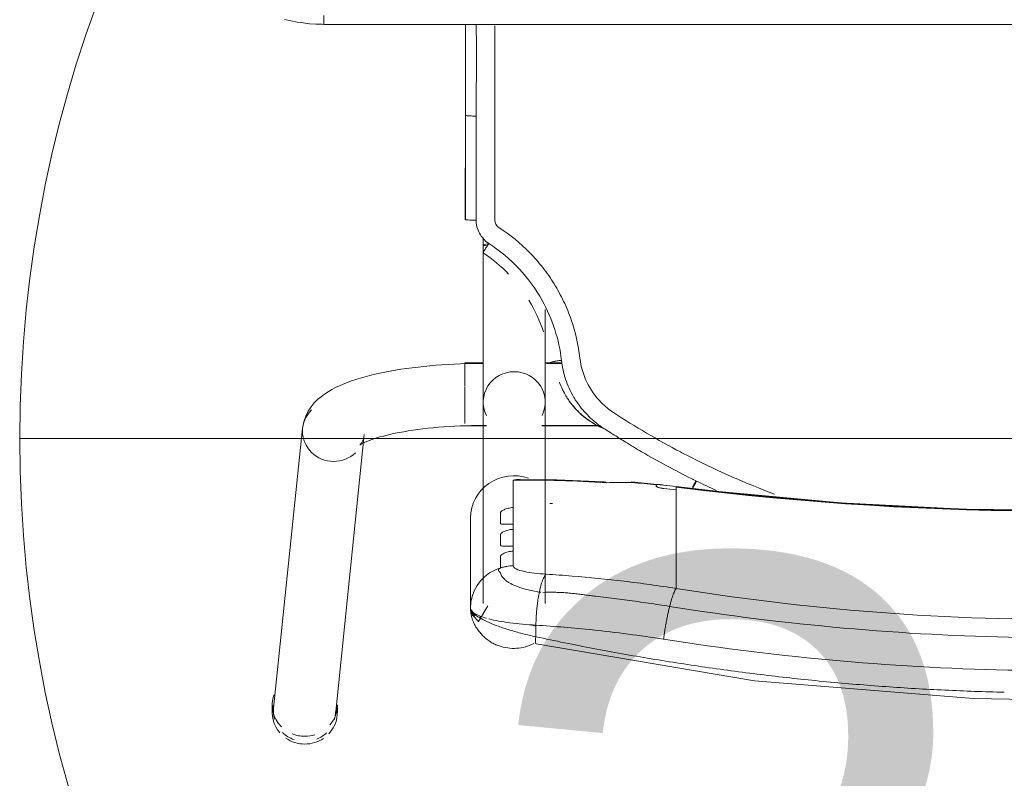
# Model space of a CAD drawing. Header units: metres. Extents: x 2.9 to 42.3, y -72.9 to -49.3.
# Tile 41 of 256: x 8.368 to 8.696, y -65.377 to -65.124. Entities that reach past the tile are written whole.
import ezdxf

# ---------------------------------------------------------------- set-up
doc = ezdxf.new("R2010")
doc.units = ezdxf.units.M
doc.layers.add('I-FURN', color=7, linetype='Continuous', lineweight=18)
doc.layers.add('M-HVAC-CDFF-IDEN', color=1, linetype='Continuous', lineweight=9, true_color=0xff0000)
doc.styles.add('Arial_2', font='arial.ttf', dxfattribs={"height": 0.225})

# ---------------------------------------------------------------- blocks, each defined once
blk = doc.blocks.new('ConjuntoParaAlunoTamanho6 - CJA06_ConjuntoParaAlunoTamanho6-V14-2PAV')
at = {"layer": 'I-FURN', "color": 253, "true_color": 0xaaaaaa}
for p, q in [((0.24321, 0.29526), (0.23354, 0.20182)), ((0.24254, 0.29456), (0.24254, 0.29197)), ((0.25413, 0.19969), (0.2638, 0.29312)), ((0.2643, 0.29197), (0.2643, 0.29456)), ((0.1981, 0.22964), (0.1981, 0.25969)), ((0.17315, 0.25812), (0.17315, 0.19097)), ((0.19385, 0.19097), (0.19385, 0.25812)), ((0.12943, 0.2438), (0.12943, 0.25317)), ((0.17457, 0.25441), (0.17513, 0.25435)), ((0.1959, 0.25221), (0.19685, 0.25395)), ((0.19685, 0.25395), (0.19754, 0.2558)), ((0.19471, 0.25062), (0.1959, 0.25221)), ((0.12943, 0.24214), (0.12943, 0.2438)), ((0.12943, 0.24214), (0.12943, 0.23653)), ((0.18386, 0.23904), (0.18386, 0.24073)), ((0.12943, 0.23653), (0.12943, 0.23486)), ((0.12943, 0.23486), (0.12943, 0.22925)), ((0.18386, 0.23176), (0.18386, 0.23345)), ((0.12943, 0.22759), (0.12943, 0.22925)), ((0.12943, 0.22759), (0.12943, 0.22197)), ((0.18386, 0.21701), (0.18386, 0.22617)), ((0.12943, 0.22031), (0.12943, 0.22197)), ((0.12946, 0.21915), (0.14434, 0.21757)), ((0.17944, 0.21689), (0.18173, 0.21678)), ((0.17429, 0.19894), (0.15474, 0.19894)), ((0.17429, 0.19879), (0.15494, 0.19879)), ((0.2, 0.19894), (0.19271, 0.19894)), ((0.19385, 0.19879), (0.19271, 0.19879)), ((0.19385, 0.19845), (0.19385, 0.19879)), ((0.19385, 0.19764), (0.19385, 0.19845)), ((0.2, 0.1938), (0.2, 0.19814)), ((0.19385, 0.1916), (0.19385, 0.19367)), ((0.2, 0.18573), (0.2, 0.19364)), ((0.19385, 0.18582), (0.19385, 0.18688)), ((0.19385, 0.18371), (0.19385, 0.18582)), ((0.2, 0.17794), (0.2, 0.1856)), ((0.16757, 0.17809), (0.17268, 0.17809)), ((0.1676, 0.17794), (0.17323, 0.17794)), ((0.19377, 0.17794), (0.2, 0.17794)), ((0.19385, 0.17809), (0.19385, 0.18059)), ((0.19385, 0.13604), (0.19385, 0.13857)), ((0.19983, 0.13021), (0.19982, 0.0953)), ((0.19982, 0.06497), (0.19982, 0.0953)), ((0.247, 0.06497), (-0.247, 0.06497)), ((0.247, 0.06497), (-0.247, 0.06497)), ((0.247, 0.06497), (0.247, 0.06197))]:
    blk.add_line(p, q, dxfattribs=at)
at = {"layer": 'I-FURN', "color": 253, "true_color": 0xaaaaaa, "flags": 128}
for points in [[(0.17623, 0.27161), (0.10331, 0.28398), (0.03018, 0.28985), (0.0001, 0.2904)], [(0.17627, 0.2654), (0.17627, 0.26637), (0.17627, 0.26734), (0.17627, 0.26831), (0.17627, 0.26928)], [(0.1981, 0.25971), (0.19792, 0.26092), (0.19739, 0.26208), (0.1954, 0.2642), (0.19227, 0.25896)], [(0.19754, 0.2558), (0.19796, 0.25773), (0.1981, 0.25969)], [(0.1981, 0.25971), (0.1981, 0.2522), (0.1981, 0.24468)], [(0.1981, 0.22964), (0.1981, 0.23715), (0.1981, 0.24467), (0.1981, 0.25218), (0.1981, 0.25969)], [(0.19172, 0.24799), (0.19331, 0.2492), (0.19471, 0.25062)], [(0.1881, 0.24628), (0.18997, 0.24701), (0.19172, 0.24799)], [(0.18386, 0.24073), (0.18386, 0.24195), (0.18386, 0.24317), (0.18386, 0.24439), (0.18386, 0.24561)], [(0.1881, 0.24628), (0.1881, 0.24532), (0.1881, 0.24435), (0.1881, 0.24339), (0.1881, 0.24243)], [(0.18386, 0.23345), (0.18386, 0.23485), (0.18386, 0.23624), (0.18386, 0.23764), (0.18386, 0.23904)], [(0.1881, 0.23868), (0.1881, 0.2378), (0.1881, 0.23692), (0.1881, 0.23603), (0.1881, 0.23515)], [(0.18386, 0.22617), (0.18386, 0.22757), (0.18386, 0.22897), (0.18386, 0.23036), (0.18386, 0.23176)], [(0.1881, 0.23141), (0.1881, 0.23052), (0.1881, 0.22964), (0.1881, 0.22876), (0.1881, 0.22787)], [(-0.12926, 0.21915), (-0.08865, 0.22342), (-0.0479, 0.2261), (-0.00707, 0.22717), (0.03376, 0.22666), (0.07455, 0.22454), (0.11521, 0.22083), (0.12946, 0.21915)], [(0.12943, 0.21937), (0.12943, 0.21961), (0.12943, 0.21984), (0.12943, 0.22007), (0.12943, 0.22031)], [(0.1361, 0.21901), (0.1361, 0.21893), (0.1361, 0.21886), (0.1361, 0.21878), (0.1361, 0.2187)], [(0.15351, 0.21761), (0.16928, 0.2169), (0.18131, 0.21677)], [(0.18173, 0.21678), (0.18279, 0.21686), (0.18386, 0.21701)], [(0.23507, 0.20536), (0.23501, 0.20531), (0.23482, 0.20518), (0.23451, 0.20499), (0.23408, 0.20476), (0.23355, 0.20449), (0.23291, 0.2042), (0.23217, 0.20389), (0.23133, 0.20358), (0.23041, 0.20326), (0.22941, 0.20294), (0.22832, 0.20262), (0.22717, 0.2023), (0.22594, 0.20199), (0.22464, 0.20169), (0.22328, 0.2014), (0.22186, 0.20112), (0.22039, 0.20086), (0.21886, 0.2006), (0.21729, 0.20036), (0.21567, 0.20014), (0.214, 0.19993), (0.2123, 0.19973), (0.21057, 0.19956), (0.2088, 0.1994), (0.207, 0.19926), (0.20518, 0.19913), (0.20334, 0.19903), (0.20148, 0.19894), (0.19961, 0.19888), (0.19772, 0.19883), (0.19583, 0.1988), (0.19394, 0.19879), (0.19385, 0.19879)], [(0.23354, 0.20182), (0.23373, 0.20287), (0.23403, 0.20376), (0.23437, 0.20445), (0.23469, 0.20492), (0.23492, 0.20521), (0.23505, 0.20534), (0.23507, 0.20536)], [(0.25413, 0.19969), (0.25375, 0.19762), (0.25311, 0.19572), (0.25226, 0.19403), (0.25129, 0.19256), (0.25023, 0.19128), (0.24913, 0.19017), (0.24799, 0.18919), (0.24683, 0.18832), (0.24563, 0.18753), (0.24441, 0.18681), (0.24316, 0.18615), (0.24188, 0.18553), (0.24055, 0.18496), (0.23919, 0.18441), (0.23778, 0.1839), (0.23633, 0.18341), (0.23483, 0.18295), (0.2333, 0.18251), (0.23171, 0.1821), (0.23008, 0.1817), (0.22841, 0.18133), (0.2267, 0.18098), (0.22495, 0.18064), (0.22315, 0.18033), (0.22132, 0.18004), (0.21946, 0.17976), (0.21756, 0.17951), (0.21562, 0.17928), (0.21366, 0.17906), (0.21168, 0.17887), (0.20967, 0.1787), (0.20763, 0.17855), (0.20558, 0.17842), (0.20352, 0.17831), (0.20144, 0.17823), (0.19935, 0.17816), (0.19725, 0.17811), (0.19515, 0.17809), (0.19385, 0.17809)], [(0.17315, 0.16015), (0.17315, 0.162), (0.17315, 0.16382), (0.17315, 0.1656), (0.17315, 0.16735), (0.17315, 0.16905), (0.17315, 0.17071), (0.17315, 0.17233), (0.17315, 0.1739), (0.17315, 0.17541), (0.17315, 0.17687), (0.17315, 0.17828), (0.17315, 0.17963), (0.17315, 0.18092), (0.17315, 0.18215), (0.17315, 0.18331), (0.17315, 0.18441), (0.17315, 0.18544), (0.17315, 0.1864), (0.17315, 0.18729), (0.17315, 0.1881), (0.17315, 0.18885), (0.17315, 0.18951), (0.17315, 0.19011), (0.17315, 0.19062), (0.17315, 0.19097)], [(0.19385, 0.19097), (0.19385, 0.19051), (0.19385, 0.18998), (0.19385, 0.18937), (0.19385, 0.18869), (0.19385, 0.18793), (0.19385, 0.1871), (0.19385, 0.18619), (0.19385, 0.18522), (0.19385, 0.18417), (0.19385, 0.18306), (0.19385, 0.18188), (0.19385, 0.18064), (0.19385, 0.17934), (0.19385, 0.17798), (0.19385, 0.17656), (0.19385, 0.17508), (0.19385, 0.17355), (0.19385, 0.17198), (0.19385, 0.17035), (0.19385, 0.16868), (0.19385, 0.16696), (0.19385, 0.16521), (0.19385, 0.16342), (0.19385, 0.16159), (0.19385, 0.15974), (0.19385, 0.15785), (0.19385, 0.15594), (0.19385, 0.15401), (0.19385, 0.15206), (0.19385, 0.15009), (0.19385, 0.14811), (0.19385, 0.14612), (0.19385, 0.14413), (0.19385, 0.14213), (0.19385, 0.14013), (0.19385, 0.13857)], [(0.16841, 0.18432), (0.16841, 0.18434), (0.16841, 0.18435), (0.16841, 0.18437), (0.16841, 0.18438)], [(0.19623, 0.13025), (0.19623, 0.12639), (0.19623, 0.12254), (0.19623, 0.11868), (0.19623, 0.11483), (0.19623, 0.11097), (0.19623, 0.10712), (0.19623, 0.10327), (0.19623, 0.09941), (0.19623, 0.09556)], [(0.26015, 0.06331), (0.25809, 0.06379), (0.25601, 0.0642), (0.25391, 0.06451), (0.25181, 0.06475), (0.24969, 0.0649), (0.24757, 0.06496), (0.247, 0.06497)]]:
    blk.add_lwpolyline(points, dxfattribs=at)
at = {"layer": 'I-FURN', "color": 253, "true_color": 0xaaaaaa}
for centre, major_axis, ratio, start_param, end_param in [((0.25351, 0.29419), (-0.01029, 0.00107), 0.967158, 5.223081, 5.597593), ((0.25342, 0.29456), (0.01088, 0), 0.965926, 1.570796, 2.182166), ((0.25342, 0.29197), (0.01088, 0), 0.965926, 1.581694, 1.883969), ((0.25342, 0.29456), (-0.01088, 0), 0.965926, 4.098128, 4.712389), ((0.25342, 0.29197), (0.01088, 0), 0.965926, 1.176355, 1.570796), ((0.25351, 0.29419), (-0.01029, 0.00107), 0.967158, 4.026797, 4.46746), ((0.25342, 0.29456), (0.01088, 0), 0.965926, 2.404321, 3.312013), ((0.25342, 0.29197), (0.01088, 0), 0.965926, 5.959867, 7.062609), ((0.25342, 0.29456), (0.01088, 0), 0.965926, 6.052088, 6.985956), ((0.25342, 0.29197), (0.01088, 0), 0.965926, 2.446266, 3.141593), ((0.25351, 0.29419), (-0.01029, 0.00107), 0.967158, 6.102343, 6.382991), ((0.25351, 0.29419), (-0.01029, 0.00107), 0.967158, 3.141593, 3.502975), ((0.0001, -0.77117), (1.0209, 0), 0.978148, 1.443771, 1.697822), ((0.0001, -0.77159), (1.0211, 0), 0.978148, 1.443771, 1.697822), ((0.1837, 0.22964), (0.0144, 0), 0.978148, 4.362105, 6.283185), ((0.17947, 0.60128), (0.385, 0), 0.978148, 4.689765, 4.691852), ((0.17947, 0.60356), (0.395, 0), 0.978148, 4.585364, 4.595996), ((0.17947, 0.60221), (0.3948, 0), 0.978148, 4.585364, 4.595936), ((0.17947, 0.60263), (0.395, 0), 0.978148, 4.602237, 4.623287), ((0.14521, 0.22754), (0.00087, 0.00996), 0.018501, 2.93296, 3.325659), ((0.17947, 0.60336), (0.395, 0), 0.978148, 4.644485, 4.723499), ((0.24383, 0.20075), (-0.01029, 0.00107), 0.967158, 4.812195, 5.597593), ((0.24383, 0.20075), (-0.01029, 0.00107), 0.967158, 3.241398, 4.812195), ((0.24383, 0.20075), (-0.01029, 0.00107), 0.967158, 2.456, 3.241398), ((0.1835, 0.19097), (0.01035, 0), 0.978148, 2.686587, 4.712389), ((0.1835, 0.19097), (0.01035, 0), 0.978148, 4.712389, 6.738191), ((0.1835, 0.13857), (0.01035, 0), 0.069756, 5.759587, 6.776353)]:
    blk.add_ellipse(centre, major_axis=major_axis, ratio=ratio, start_param=start_param, end_param=end_param, dxfattribs=at)
for points in [[(0.03973, 0.28708), (0.03313, 0.2874), (0.02653, 0.28763), (0.01992, 0.28779)], [(0.0595, 0.28591), (0.05292, 0.28638), (0.04633, 0.28677), (0.03973, 0.28708)], [(0.07921, 0.28427), (0.07265, 0.28489), (0.06608, 0.28544), (0.0595, 0.28591)], [(0.09885, 0.28217), (0.09232, 0.28294), (0.08577, 0.28365), (0.07921, 0.28427)], [(0.11839, 0.27961), (0.11189, 0.28054), (0.10538, 0.28139), (0.09885, 0.28217)], [(0.13782, 0.27661), (0.13136, 0.27768), (0.12489, 0.27868), (0.11839, 0.27961)], [(0.15712, 0.27316), (0.15071, 0.27438), (0.14427, 0.27553), (0.13782, 0.27661)], [(0.17627, 0.26928), (0.16991, 0.27065), (0.16353, 0.27194), (0.15712, 0.27316)], [(0.13164, 0.25914), (0.13175, 0.25959), (0.13198, 0.26053), (0.13231, 0.26203), (0.13262, 0.26359), (0.13292, 0.2652), (0.1332, 0.26684), (0.13344, 0.26848), (0.13359, 0.26956), (0.13366, 0.2701)], [(0.17627, 0.26928), (0.17633, 0.26966), (0.17642, 0.27037), (0.17644, 0.2712), (0.17636, 0.27149), (0.1763, 0.27156)], [(0.17513, 0.25435), (0.1752, 0.25471), (0.17534, 0.25544), (0.17553, 0.25659), (0.17571, 0.25778), (0.17586, 0.25902), (0.17599, 0.26028), (0.1761, 0.26156), (0.17618, 0.26285), (0.17624, 0.26413), (0.17626, 0.26498), (0.17627, 0.2654)], [(0.19197, 0.26331), (0.19, 0.26382), (0.18523, 0.2647), (0.17934, 0.26523), (0.17627, 0.2654)], [(0.17811, 0.26528), (0.17751, 0.26545), (0.1769, 0.26561), (0.17629, 0.26577)], [(0.12943, 0.25317), (0.12952, 0.25327), (0.1297, 0.25353), (0.13, 0.25409), (0.13031, 0.25481), (0.13064, 0.25568), (0.13097, 0.2567), (0.1313, 0.25786), (0.13153, 0.2587), (0.13164, 0.25914)], [(0.17285, 0.2484), (0.17297, 0.2485), (0.1732, 0.24877), (0.17355, 0.24934), (0.17389, 0.25006), (0.17423, 0.25093), (0.17455, 0.25195), (0.17485, 0.25308), (0.17504, 0.25392), (0.17513, 0.25435)], [(0.18386, 0.24561), (0.18422, 0.24561), (0.18494, 0.24565), (0.18601, 0.24578), (0.18707, 0.24599), (0.18776, 0.24617), (0.1881, 0.24628)], [(0.12434, 0.2095), (0.11529, 0.21408), (0.10607, 0.21814), (0.09666, 0.22168)], [(0.11594, 0.2205), (0.11821, 0.21947), (0.12046, 0.21841), (0.1227, 0.21732)], [(0.1227, 0.21732), (0.12291, 0.21776), (0.12336, 0.21866), (0.12377, 0.21945), (0.12395, 0.2198)], [(0.12436, 0.21651), (0.12408, 0.21665), (0.12353, 0.21692), (0.12297, 0.21719), (0.1227, 0.21732)], [(0.12334, 0.21813), (0.12319, 0.21783), (0.12304, 0.21753), (0.12289, 0.21723)], [(0.12395, 0.21936), (0.12377, 0.21898), (0.12356, 0.21856), (0.12335, 0.21813)], [(0.1336, 0.21981), (0.13377, 0.21979), (0.1341, 0.21974), (0.13456, 0.21967), (0.13499, 0.21957), (0.13538, 0.21946), (0.13569, 0.21935), (0.13593, 0.21923), (0.13606, 0.21912), (0.1361, 0.21905), (0.1361, 0.21901)], [(0.1361, 0.2187), (0.1361, 0.21868), (0.13609, 0.21865), (0.13607, 0.21862), (0.13605, 0.2186)], [(0.14432, 0.21779), (0.14576, 0.21776), (0.1486, 0.21775), (0.15133, 0.21782), (0.15267, 0.21788)], [(0.15267, 0.21788), (0.1532, 0.21758), (0.15369, 0.21752), (0.15417, 0.21772)], [(0.14098, 0.20758), (0.13826, 0.20916), (0.13276, 0.21224), (0.12717, 0.21512), (0.12436, 0.21651)], [(0.12798, 0.20762), (0.12738, 0.20794), (0.12617, 0.20857), (0.12495, 0.20919), (0.12434, 0.2095)], [(0.1504, 0.19445), (0.14673, 0.19684), (0.13935, 0.20142), (0.13181, 0.20561), (0.12798, 0.20762)], [(0.14635, 0.20432), (0.14546, 0.20487), (0.14368, 0.20597), (0.14188, 0.20704), (0.14098, 0.20758)], [(0.15378, 0.19963), (0.15256, 0.20043), (0.1501, 0.202), (0.14762, 0.20355), (0.14638, 0.20431)], [(0.15863, 0.1971), (0.15703, 0.19822), (0.15531, 0.19916), (0.1535, 0.1999)], [(0.15374, 0.19972), (0.15472, 0.19931), (0.15575, 0.19881), (0.1568, 0.1982)], [(0.1625, 0.1911), (0.16134, 0.1928), (0.15869, 0.19594), (0.1555, 0.19851), (0.15378, 0.19963)], [(0.15448, 0.19112), (0.15386, 0.19174), (0.15256, 0.19292), (0.15114, 0.19396), (0.1504, 0.19445)], [(0.16156, 0.17636), (0.16124, 0.17915), (0.15968, 0.18454), (0.15645, 0.18912), (0.15448, 0.19112)], [(0.16371, 0.18924), (0.16352, 0.18955), (0.16313, 0.19018), (0.16271, 0.1908), (0.1625, 0.1911)], [(0.16501, 0.19076), (0.16537, 0.19026), (0.16604, 0.18925), (0.16695, 0.18767), (0.16775, 0.18603), (0.1682, 0.1849), (0.16841, 0.18432)], [(0.16774, 0.17706), (0.1675, 0.1792), (0.16656, 0.18343), (0.16479, 0.18738), (0.16371, 0.18924)], [(0.17146, 0.1778), (0.17147, 0.17776), (0.17128, 0.17766), (0.17046, 0.17746), (0.16921, 0.17725), (0.16823, 0.17712), (0.16774, 0.17706)], [(0.1786, 0.15703), (0.17658, 0.16034), (0.17494, 0.16389), (0.17372, 0.16757)], [(0.19391, 0.14119), (0.19084, 0.14321), (0.18795, 0.1456), (0.18537, 0.14827)], [(0.19199, 0.13805), (0.19225, 0.13846), (0.19278, 0.13928), (0.19344, 0.14033), (0.19385, 0.14103), (0.19393, 0.14119), (0.19391, 0.14119)], [(0.19623, 0.13025), (0.19622, 0.13104), (0.19604, 0.13255), (0.19519, 0.13473), (0.19383, 0.13663), (0.19265, 0.13762), (0.19199, 0.13805)], [(0.19, 0.13025), (0.19, 0.1305), (0.18994, 0.13099), (0.18966, 0.1317), (0.18922, 0.13231), (0.18884, 0.13263), (0.18863, 0.13277)], [(0.19, 0.09555), (0.19, 0.09868), (0.19, 0.10482), (0.19, 0.11314), (0.19, 0.12173), (0.19, 0.1274), (0.19, 0.13025)], [(0.19982, 0.1302), (0.19984, 0.13021), (0.19969, 0.13022), (0.19891, 0.13024), (0.1977, 0.13025), (0.19672, 0.13025), (0.19623, 0.13025)], [(0.19982, 0.1302), (0.19982, 0.12729), (0.19982, 0.12438), (0.19982, 0.12147)], [(0.19982, 0.09529), (0.19982, 0.1011), (0.19982, 0.11273), (0.19982, 0.12438), (0.19982, 0.1302)], [(0.19982, 0.11273), (0.19982, 0.10691), (0.19982, 0.1011), (0.19982, 0.09528)], [(0.19623, 0.09556), (0.19662, 0.09556), (0.19701, 0.09556), (0.19738, 0.09555)], [(0.19738, 0.09555), (0.19775, 0.09554), (0.1981, 0.09553), (0.19841, 0.09551)], [(0.19982, 0.0953), (0.19982, 0.0953), (0.19982, 0.09529), (0.19982, 0.09529)], [(0.19982, 0.06497), (0.19982, 0.07507), (0.19982, 0.08518), (0.19982, 0.09529)], [(0.19982, 0.07534), (0.19982, 0.07188), (0.19982, 0.06842), (0.19982, 0.06497)]]:
    blk.add_open_spline(points, degree=3, dxfattribs=at)
for points, knots in [([(-0.13346, 0.2701), (-0.0847, 0.2778), (0.00519, 0.28415), (0.09466, 0.27626), (0.13366, 0.2701)], [-1, -1, -1, -1, -0.444444, 0, 0, 0, 0]), ([(0.17699, 0.27153), (0.17765, 0.27187), (0.17927, 0.27255), (0.18196, 0.27315), (0.18496, 0.2732), (0.18741, 0.27274), (0.18905, 0.27216), (0.18996, 0.27176), (0.19062, 0.27143), (0.19127, 0.27106), (0.19212, 0.27051), (0.19313, 0.26973), (0.19423, 0.2687), (0.19516, 0.26763), (0.19594, 0.26656), (0.1966, 0.26547), (0.19712, 0.26439), (0.19752, 0.26334), (0.1978, 0.26234), (0.19804, 0.26108), (0.1981, 0.26023), (0.1981, 0.25971)], [0.3275759, 0.3275759, 0.3275759, 0.3275759, 0.375, 0.4375, 0.5, 0.5625, 0.59375, 0.609375, 0.625, 0.640625, 0.65625, 0.6875, 0.71875, 0.75, 0.78125, 0.8125, 0.84375, 0.875, 0.90625, 0.9375, 1, 1, 1, 1]), ([(-0.13144, 0.25914), (-0.08343, 0.26683), (0.00512, 0.27318), (0.09323, 0.26529), (0.13164, 0.25914)], [-1, -1, -1, -1, -0.444444, 0, 0, 0, 0]), ([(0.13366, 0.2701), (0.14155, 0.26885), (0.15578, 0.26699), (0.16997, 0.2658), (0.17627, 0.2654)], [-1, -1, -1, -1, -0.444444, 0, 0, 0, 0]), ([(0.17627, 0.26928), (0.1778, 0.26895), (0.18084, 0.26823), (0.1851, 0.26704), (0.18885, 0.26578), (0.19302, 0.26411), (0.19708, 0.26187), (0.1981, 0.26034), (0.1981, 0.25971)], [0, 0, 0, 0, 0.125, 0.25, 0.375, 0.5, 0.75, 1, 1, 1, 1]), ([(0.12943, 0.25317), (0.08224, 0.26075), (-0.00484, 0.26702), (-0.09148, 0.25924), (-0.12923, 0.25317)], [-1, -1, -1, -1, -0.444444, 0, 0, 0, 0]), ([(0.1981, 0.25969), (0.1981, 0.26035), (0.1971, 0.26156), (0.19436, 0.26264), (0.19278, 0.26309)], [0, 0, 0, 0, 0.25, 0.4645248, 0.4645248, 0.4645248, 0.4645248]), ([(0.19589, 0.26257), (0.19565, 0.26263), (0.19517, 0.26271), (0.1947, 0.26267), (0.19448, 0.26263)], [0.3140409, 0.3140409, 0.3140409, 0.3140409, 0.375, 0.4333514, 0.4333514, 0.4333514, 0.4333514]), ([(0.1981, 0.25971), (0.1981, 0.26024), (0.19787, 0.26101), (0.19723, 0.26183), (0.19682, 0.26214), (0.1966, 0.26226)], [0, 0, 0, 0, 0.125, 0.1875, 0.25, 0.25, 0.25, 0.25]), ([(0.13164, 0.25914), (0.13399, 0.25877), (0.13871, 0.25805), (0.14577, 0.25706), (0.15166, 0.25629), (0.15577, 0.2558), (0.15812, 0.25552), (0.15988, 0.25532), (0.16163, 0.25511), (0.16339, 0.25489), (0.16514, 0.25469), (0.16691, 0.25455), (0.16868, 0.25447), (0.17104, 0.2544), (0.17282, 0.25442), (0.17401, 0.25447)], [0, 0, 0, 0, 0.166667, 0.333333, 0.5, 0.583333, 0.625, 0.666667, 0.708333, 0.75, 0.791667, 0.833333, 0.875, 0.916667, 1, 1, 1, 1]), ([(0.12943, 0.25317), (0.13522, 0.25225), (0.14681, 0.25064), (0.16129, 0.24919), (0.16997, 0.24858), (0.17285, 0.2484)], [0, 0, 0, 0, 0.4, 0.8, 1, 1, 1, 1]), ([(0.17513, 0.25435), (0.17661, 0.25414), (0.17948, 0.25358), (0.18284, 0.25246), (0.1849, 0.25145), (0.18608, 0.25069), (0.18754, 0.24953), (0.18812, 0.24854), (0.1881, 0.24778)], [0, 0, 0, 0, 0.2, 0.4, 0.55, 0.625, 0.7, 1, 1, 1, 1]), ([(0.17285, 0.2484), (0.17555, 0.24823), (0.17966, 0.24775), (0.18317, 0.24668), (0.18386, 0.24597), (0.18386, 0.24561)], [0, 0, 0, 0, 0.444444, 0.722222, 1, 1, 1, 1]), ([(0.1881, 0.24778), (0.18821, 0.24772), (0.18836, 0.24763), (0.18849, 0.24751), (0.18856, 0.24744), (0.1886, 0.24738), (0.18864, 0.24733), (0.1887, 0.24726), (0.18876, 0.24718), (0.1888, 0.24708), (0.18879, 0.247), (0.18877, 0.24693), (0.18873, 0.24686), (0.18866, 0.24676), (0.1885, 0.24657), (0.18828, 0.2464), (0.1881, 0.24628)], [0, 0, 0, 0, 0.166667, 0.25, 0.291667, 0.333333, 0.375, 0.416667, 0.5, 0.583333, 0.625, 0.666667, 0.708333, 0.75, 0.833333, 1, 1, 1, 1]), ([(0.1881, 0.24243), (0.1881, 0.24236), (0.18804, 0.24222), (0.18782, 0.24198), (0.18743, 0.2417), (0.18691, 0.24142), (0.18629, 0.24117), (0.18532, 0.24088), (0.18448, 0.24075), (0.18386, 0.24073)], [0, 0, 0, 0, 0.125, 0.25, 0.375, 0.5, 0.625, 0.75, 1, 1, 1, 1]), ([(0.18386, 0.23904), (0.18448, 0.23902), (0.18532, 0.23903), (0.18629, 0.23904), (0.18691, 0.23904), (0.18743, 0.23902), (0.18782, 0.23896), (0.18804, 0.23885), (0.1881, 0.23875), (0.1881, 0.23868)], [0, 0, 0, 0, 0.25, 0.375, 0.5, 0.625, 0.75, 0.875, 1, 1, 1, 1]), ([(0.1881, 0.23515), (0.1881, 0.23508), (0.18804, 0.23494), (0.18782, 0.2347), (0.18743, 0.23442), (0.18691, 0.23414), (0.18629, 0.23389), (0.18532, 0.2336), (0.18448, 0.23348), (0.18386, 0.23345)], [0, 0, 0, 0, 0.125, 0.25, 0.375, 0.5, 0.625, 0.75, 1, 1, 1, 1]), ([(0.18386, 0.23176), (0.18448, 0.23175), (0.18532, 0.23175), (0.18629, 0.23176), (0.18691, 0.23176), (0.18743, 0.23174), (0.18782, 0.23168), (0.18804, 0.23158), (0.1881, 0.23147), (0.1881, 0.23141)], [0, 0, 0, 0, 0.25, 0.375, 0.5, 0.625, 0.75, 0.875, 1, 1, 1, 1]), ([(0.1881, 0.22787), (0.1881, 0.22781), (0.18804, 0.22767), (0.18782, 0.22742), (0.18743, 0.22714), (0.18691, 0.22687), (0.18629, 0.22661), (0.18532, 0.22633), (0.18448, 0.2262), (0.18386, 0.22617)], [0, 0, 0, 0, 0.125, 0.25, 0.375, 0.5, 0.625, 0.75, 1, 1, 1, 1]), ([(0.13605, 0.2186), (0.13602, 0.21857), (0.13593, 0.21853), (0.13575, 0.2185), (0.13549, 0.21849), (0.13508, 0.2185), (0.13445, 0.21856), (0.1339, 0.21862), (0.1336, 0.21866)], [0, 0, 0, 0, 0.125, 0.25, 0.375, 0.5, 0.75, 1, 1, 1, 1]), ([(0.15683, 0.19818), (0.15764, 0.19771), (0.15919, 0.19669), (0.16207, 0.19434), (0.16393, 0.19226), (0.16501, 0.19076)], [0, 0, 0, 0, 0.25, 0.5, 1, 1, 1, 1]), ([(0.16841, 0.18438), (0.16796, 0.18563), (0.16686, 0.18807), (0.16383, 0.19273), (0.16081, 0.19558), (0.15863, 0.1971)], [0, 0, 0, 0, 0.25, 0.5, 1, 1, 1, 1]), ([(0.18863, 0.13277), (0.18486, 0.13521), (0.17974, 0.13937), (0.17389, 0.14605), (0.17007, 0.15149), (0.1669, 0.15732), (0.16353, 0.16552), (0.16208, 0.17192), (0.16156, 0.17636)], [0, 0, 0, 0, 0.25, 0.375, 0.5, 0.625, 0.75, 1, 1, 1, 1]), ([(0.16774, 0.17706), (0.16854, 0.1701), (0.17345, 0.15474), (0.18461, 0.14281), (0.19199, 0.13805)], [0, 0, 0, 0, 0.444444, 1, 1, 1, 1]), ([(0.19, 0.06548), (0.19, 0.06617), (0.19, 0.06811), (0.19, 0.07088), (0.19, 0.07365), (0.19, 0.07618), (0.19, 0.07838), (0.19, 0.0801), (0.19, 0.08153), (0.19, 0.08284), (0.19, 0.08398), (0.19, 0.08486), (0.19, 0.08558), (0.19, 0.08626), (0.19, 0.0868), (0.19, 0.08716), (0.19, 0.08749), (0.19, 0.08795), (0.19, 0.08848), (0.19, 0.089), (0.19, 0.08963), (0.19, 0.09074), (0.19, 0.09261), (0.19, 0.0945), (0.19, 0.09555)], [0.4659091, 0.4659091, 0.4659091, 0.4659091, 0.4772727, 0.5, 0.5227273, 0.5454545, 0.5681818, 0.5909091, 0.6136364, 0.6363636, 0.6590909, 0.6818182, 0.7045455, 0.7272727, 0.75, 0.7727273, 0.7954545, 0.8181818, 0.8409091, 0.8636364, 0.8863636, 0.9090909, 0.9545455, 1, 1, 1, 1]), ([(0.19618, 0.06498), (0.19616, 0.06721), (0.1961, 0.07741), (0.19616, 0.08755), (0.19623, 0.09556)], [0.8400419, 0.8400419, 0.8400419, 0.8400419, 0.875, 1, 1, 1, 1]), ([(0.19841, 0.09551), (0.19872, 0.09549), (0.19926, 0.09545), (0.19973, 0.09538), (0.19982, 0.09532), (0.19982, 0.0953)], [0.4, 0.4, 0.4, 0.4, 0.6, 0.8, 0.9699288, 0.9699288, 0.9699288, 0.9699288])]:
    blk.add_open_spline(points, degree=3, knots=knots, dxfattribs=at)
blk = doc.blocks.new('4 GRE - ESCOLA DE CINEMA E AUDIOVISUAL CINE REX R07_rvt-1-2PAV')
at = {"layer": 'I-FURN', "color": 253, "lineweight": 18, "true_color": 0xaaaaaa, "rotation": 180}
blk.add_blockref('ConjuntoParaAlunoTamanho6 - CJA06_ConjuntoParaAlunoTamanho6-V14-2PAV', (8.71639, -65.06045), dxfattribs=at)
blk = doc.blocks.new('M_Identificador de terminal de ar_BTS - Em caixas-852561-2PAV')
at = {"layer": 'M-HVAC-CDFF-IDEN'}
blk.add_line((-0.0056, 0), (0.0056, 0), dxfattribs=at)
blk.add_circle((0, 0), 0.0056, dxfattribs=at)

msp = doc.modelspace()

# ---------------------------------------------------------------- block references
at = {"lineweight": 5}
msp.add_blockref('4 GRE - ESCOLA DE CINEMA E AUDIOVISUAL CINE REX R07_rvt-1-2PAV', (0, 0), dxfattribs=at)
at = {"layer": 'M-HVAC-CDFF-IDEN', "xscale": 74.99999999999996, "yscale": 74.99999999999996, "zscale": 74.99999999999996}
msp.add_blockref('M_Identificador de terminal de ar_BTS - Em caixas-852561-2PAV', (8.78782, -65.26363), dxfattribs=at)

# ---------------------------------------------------------------- texts
at = {"layer": 'M-HVAC-CDFF-IDEN', "color": 7, "insert": (8.51715, -65.30358), "char_height": 0.225, "width": 0.6493669, "attachment_point": 1, "style": 'Arial_2'}
msp.add_mtext('250', dxfattribs=at)

doc.saveas('drawing.dxf')
